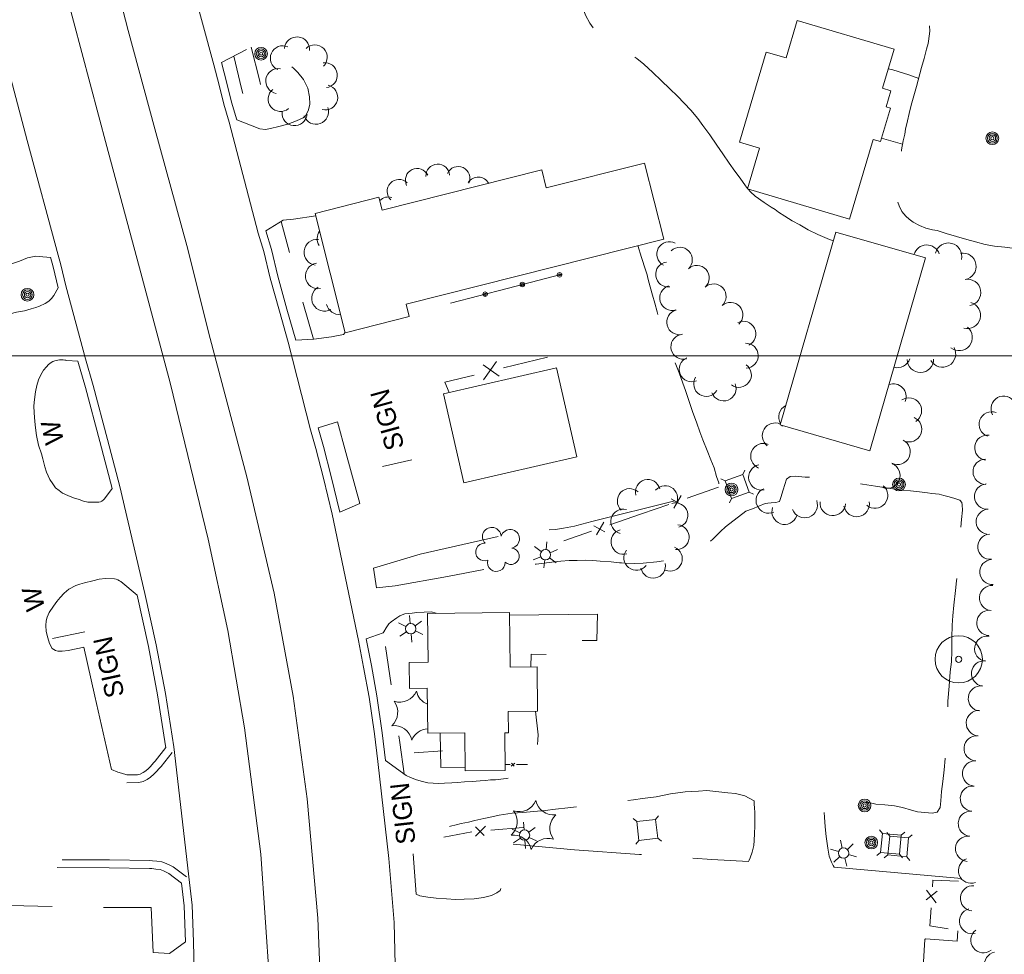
# Model space of a CAD drawing. Header units: feet. Extents: x 188135 to 190500, y 252500 to 254500.
# Tile 8 of 11: x 189527 to 189839, y 253310 to 253607. Entities that reach past the tile are written whole.
import ezdxf
from ezdxf.enums import TextEntityAlignment as Align

# ---------------------------------------------------------------- set-up
doc = ezdxf.new("R2010")
doc.units = ezdxf.units.FT
doc.header["$MEASUREMENT"] = 0
for name, pattern in [('DGN Style 3', [57.1728, 40.837714, -16.335086]), ('DGN Style 4', [65.38118, 32.670171, -16.335086, 0.040838, -16.335086]), ('DGN Style 5', [28.5864, 12.251314, -16.335086])]:
    doc.linetypes.add(name, pattern=pattern)
for name, color, linetype, lineweight in [('E_BMGRD', 73, 'Egr', 0), ('E_DWY', 73, 'DGN Style 3', 0), ('E_LAND_Vegetation', 21, 'Continuous', 0), ('E_MAP_GridLines', 251, 'Continuous', 0), ('E_MAP_PassPoints', 40, 'Continuous', 0), ('E_MISCPROP', 40, 'Continuous', 0), ('E_MISCPROP_HvyDash', 54, 'DGN Style 3', 13), ('E_MISCPROP_HvyLine', 54, 'Continuous', 13), ('E_MISCPROP_Railing', 40, 'Continuous', 0), ('E_PATH_Sidewalk', 73, 'DGN Style 5', 0), ('E_RDWY', 40, 'Continuous', 13), ('E_UTL_AboveGroundPipe', 40, 'DGN Style 4', 0)]:
    doc.layers.add(name, color=color, linetype=linetype, lineweight=lineweight)
doc.styles.add('Style-IGR_FONT_0', font='IGR_FONT_0.shx')
doc.linetypes.add('Egr', pattern='A,0.1,[13,dgnlstyle-ewdotudls.shx,S=0.0004,R=0,X=0,Y=0],0.1', length=0.2)

# ---------------------------------------------------------------- blocks, each defined once
blk = doc.blocks.new('PP')
at = {"layer": 'E_MAP_PassPoints', "color": 40, "linetype": 'Continuous', "lineweight": 0}
for radius in [7.5, 0.96]:
    blk.add_circle((0, 0), radius, dxfattribs=at)
blk = doc.blocks.new('POLE_3')
at = {"layer": 'E_MISCPROP', "color": 20, "linetype": 'Continuous', "lineweight": 0}
for centre, radius in [((-0.01, 0.02), 2.02), ((-0.01, 0.03), 1.52), ((0, -0.01), 1.01), ((0, 0), 0.502)]:
    blk.add_circle(centre, radius, dxfattribs=at)
blk = doc.blocks.new('SIGN_2')
at = {"layer": 'E_MISCPROP', "color": 20, "linetype": 'Continuous', "lineweight": 0, "style": 'Style-IGR_FONT_0'}
blk.add_text('SIGN', height=6, rotation=0, dxfattribs=at).set_placement((-9.61, -0.01), align=Align.MIDDLE_LEFT)
blk = doc.blocks.new('WAL_7')
at = {"layer": 'E_MISCPROP_Railing', "color": 40, "linetype": 'Continuous', "lineweight": 0, "style": 'Style-IGR_FONT_0'}
blk.add_text('W', height=6, rotation=0, dxfattribs=at).set_placement((-2.27, -0.34), align=Align.MIDDLE_LEFT)
blk = doc.blocks.new('POLE_7')
at = {"layer": 'E_MISCPROP', "color": 20, "linetype": 'Continuous', "lineweight": 0}
for centre, radius in [((-0.01, 0.02), 2.02), ((-0.01, 0.03), 1.52), ((0, -0.01), 1.01), ((0, 0), 0.502)]:
    blk.add_circle(centre, radius, dxfattribs=at)
blk = doc.blocks.new('SIGN_5')
at = {"layer": 'E_MISCPROP', "color": 20, "linetype": 'Continuous', "lineweight": 0, "style": 'Style-IGR_FONT_0'}
blk.add_text('SIGN', height=6, rotation=0.0001, dxfattribs=at).set_placement((-9.6, -0.01), align=Align.MIDDLE_LEFT)
blk = doc.blocks.new('LTP_3')
at = {"layer": 'E_MISCPROP', "color": 20, "linetype": 'Continuous', "lineweight": 0}
for p, q in [((-0.8, 1.43), (-2, 3.73)), ((0.9, 1.42), (2.27, 3.65)), ((-1.63, 0.07), (-4.24, 0.14)), ((-0.88, -1.42), (-2.24, -3.61)), ((0.76, -1.47), (2, -3.65)), ((1.64, -0.02), (4.16, -0.09))]:
    blk.add_line(p, q, dxfattribs=at)
blk.add_circle((0, 0), 1.64, dxfattribs=at)
blk = doc.blocks.new('PED')
at = {"layer": 'E_UTL_AboveGroundPipe', "color": 101, "linetype": 'Continuous', "lineweight": 13}
for p, q in [((-3.12, 2.9), (-4.18, 3.96)), ((2.88, 2.9), (3.94, 3.96)), ((-4.18, -4.16), (-3.12, -3.1)), ((3.94, -4.16), (2.89, -3.1))]:
    blk.add_line(p, q, dxfattribs=at)
at = {"layer": 'E_UTL_AboveGroundPipe', "color": 101, "linetype": 'Continuous', "lineweight": 13, "flags": 128}
blk.add_lwpolyline([(-3.12, -3.1), (2.89, -3.1), (2.88, 2.9), (-3.12, 2.9)], close=True, dxfattribs=at)
blk = doc.blocks.new('POLE_8')
at = {"layer": 'E_MISCPROP', "color": 20, "linetype": 'Continuous', "lineweight": 0}
for centre, radius in [((-0.01, 0.02), 2.02), ((-0.01, 0.03), 1.52), ((0, -0.01), 1.01), ((0, 0), 0.502)]:
    blk.add_circle(centre, radius, dxfattribs=at)
blk = doc.blocks.new('LTP_4')
at = {"layer": 'E_MISCPROP', "color": 20, "linetype": 'Continuous', "lineweight": 0}
for p, q in [((-0.8, 1.43), (-2, 3.73)), ((0.9, 1.42), (2.27, 3.65)), ((-1.63, 0.07), (-4.24, 0.14)), ((-0.88, -1.42), (-2.24, -3.61)), ((0.76, -1.47), (2, -3.65)), ((1.64, -0.02), (4.16, -0.09))]:
    blk.add_line(p, q, dxfattribs=at)
blk.add_circle((0, 0), 1.64, dxfattribs=at)
blk = doc.blocks.new('TREE_4')
at = {"layer": 'E_LAND_Vegetation', "color": 93, "linetype": 'Continuous', "lineweight": 0}
for centre, radius, start, end in [((-1.47, 4.28), 2.78, 1.3946, 209.1675), ((3.57, 2.42), 2.97, 278.4237, 139.6575), ((-4.47, 0.2), 2.78, 78.0716, 279.0826), ((-2.01, -4.2), 2.61, 140.7797, 358.7123), ((3.46, -3.43), 2.97, 196.0745, 79.0478)]:
    blk.add_arc(centre, radius, start, end, dxfattribs=at)
blk = doc.blocks.new('POLE_9')
at = {"layer": 'E_MISCPROP', "color": 20, "linetype": 'Continuous', "lineweight": 0}
for centre, radius in [((-0.01, 0.02), 2.02), ((-0.01, 0.03), 1.52), ((0, -0.01), 1.01), ((0, 0), 0.502)]:
    blk.add_circle(centre, radius, dxfattribs=at)
blk = doc.blocks.new('LTP_6')
at = {"layer": 'E_MISCPROP', "color": 20, "linetype": 'Continuous', "lineweight": 0}
for p, q in [((-0.8, 1.43), (-2, 3.73)), ((0.9, 1.42), (2.27, 3.65)), ((-1.63, 0.07), (-4.24, 0.14)), ((-0.88, -1.42), (-2.24, -3.61)), ((0.76, -1.47), (2, -3.65)), ((1.64, -0.02), (4.16, -0.09))]:
    blk.add_line(p, q, dxfattribs=at)
blk.add_circle((0, 0), 1.64, dxfattribs=at)
blk = doc.blocks.new('SIGN_6')
at = {"layer": 'E_MISCPROP', "color": 20, "linetype": 'Continuous', "lineweight": 0, "style": 'Style-IGR_FONT_0'}
blk.add_text('SIGN', height=6, rotation=359.9999, dxfattribs=at).set_placement((-9.6, -0.01), align=Align.MIDDLE_LEFT)
blk = doc.blocks.new('PINEL_3')
at = {"layer": 'E_LAND_Vegetation', "color": 93, "linetype": 'Continuous', "lineweight": 0}
for centre, start, end in [((-8.14, 7.32), 275.2112, 0.9761), ((2.26, 10.71), 215.2112, 300.9761), ((10.41, 3.41), 155.2112, 240.9761), ((-10.4, -3.39), 335.2112, 60.9761), ((8.15, -7.3), 95.2112, 180.9761), ((-2.25, -10.7), 35.2112, 120.9761)]:
    blk.add_arc(centre, 5.72, start, end, dxfattribs=at)

msp = doc.modelspace()

# ---------------------------------------------------------------- linework, layer by layer
at = {"layer": 'E_BMGRD', "color": 51, "linetype": 'Continuous', "lineweight": 0, "flags": 128}
msp.add_lwpolyline([(189698.6, 253525.9), (189681.15, 253521.34), (189663.19, 253516.7)], dxfattribs=at)
at = {"layer": 'E_BMGRD', "color": 51, "linetype": 'Continuous', "lineweight": 13}
for centre, radius in [((189697.73, 253525.68), 0.71), ((189697.73, 253525.68), 0.358), ((189685.94, 253522.59), 0.71), ((189685.94, 253522.59), 0.358), ((189674.13, 253519.53), 0.71), ((189674.13, 253519.52), 0.358)]:
    msp.add_circle(centre, radius, dxfattribs=at)
at = {"layer": 'E_DWY', "color": 51, "linetype": 'DGN Style 3', "lineweight": 0, "flags": 128}
for points in [[(189722.55, 253719.39), (189722.97, 253717.73), (189723.17, 253716.11), (189723.37, 253714.32), (189723.74, 253712.34), (189724.02, 253710.65), (189724.44, 253708.46), (189724.87, 253706.25), (189725.7, 253703.51), (189726.04, 253701.75), (189726.52, 253699.43), (189727.15, 253697.38), (189727.69, 253695.57), (189728.18, 253694.29), (189728.93, 253692.33), (189729.82, 253690.79), (189730.67, 253689.48), (189731.68, 253687.4), (189732.34, 253686), (189733.74, 253683.7), (189735.3, 253681.76), (189736.56, 253680.25), (189738.33, 253678.53), (189740.75, 253676.08), (189743.16, 253674), (189745.78, 253672.15), (189747.94, 253670.81), (189749.73, 253669.78), (189751.6, 253668.86), (189753.44, 253667.98), (189756.79, 253666.23), (189758.38, 253665.44), (189759.87, 253664.89), (189761.45, 253664.29), (189761.64, 253664.19), (189762.56, 253664), (189764.39, 253663.65), (189767.34, 253662.98), (189770, 253662.21), (189772.04, 253661.41), (189773.38, 253660.78), (189774.75, 253659.86), (189776.76, 253658.68), (189778.8, 253657.45), (189781.06, 253656.13), (189782.98, 253655.07), (189784.78, 253654.14), (189786.93, 253652.98), (189790.01, 253651.21), (189795.11, 253648.64), (189797.31, 253647.65), (189799.5, 253646.54), (189801.29, 253645.61), (189802.81, 253644.93), (189803.82, 253644.49), (189806.42, 253643.33), (189808.97, 253642.23), (189810.89, 253641.36), (189813.9, 253640.05), (189816.88, 253638.8), (189819.6, 253637.52), (189821.84, 253636.33), (189823.98, 253635.26), (189825.99, 253634.3), (189827.38, 253633.72), (189828.44, 253633.27), (189830.01, 253632.73), (189831.66, 253632.38), (189833.39, 253632.23), (189834.24, 253632.36), (189836.32, 253632.89), (189838.26, 253633.65), (189843.3, 253638.24), (189844.56, 253639.83), (189845.51, 253641.08), (189846.61, 253642.58), (189847.81, 253644.28), (189848.97, 253645.95), (189850.07, 253647.51), (189851.81, 253650.09), (189853.23, 253652.34), (189854.6, 253654.64), (189855.71, 253656.77), (189856.54, 253658.49), (189857.35, 253660.34), (189858.12, 253662.02), (189859.15, 253664.28), (189860.27, 253666.69), (189861.25, 253668.96), (189862.06, 253670.81), (189862.88, 253672.66), (189863.29, 253673.56), (189863.78, 253674.73), (189864.46, 253676.41), (189865.31, 253678.18), (189866.54, 253680.06), (189868.12, 253680.95), (189870.52, 253681.24), (189872.89, 253681), (189875.79, 253680.45), (189878.84, 253679.35), (189881.09, 253678.4), (189883.74, 253677.08), (189885.88, 253675.93), (189887.76, 253675.01), (189889.81, 253673.86), (189891.13, 253673.02), (189891.77, 253672.54), (189893.15, 253671.39), (189894.48, 253670.2), (189894.72, 253669.01), (189894.05, 253666.25), (189892.7, 253662.59), (189891.68, 253659.99), (189890.46, 253656.46), (189889.68, 253653.87), (189888.84, 253651.14), (189887.85, 253648.36), (189886.5, 253644.6), (189885.39, 253641.76), (189884.5, 253639.45), (189883.84, 253637.38), (189882.86, 253634.52), (189881.81, 253631.64), (189880.79, 253628.62), (189878.74, 253621.33), (189877.8, 253618.25), (189876.89, 253614.91), (189876.21, 253612.21), (189875.64, 253609.89), (189875.1, 253607.38), (189874.56, 253605.05), (189873.91, 253602.09), (189873.01, 253597.78), (189872.25, 253594.28), (189871.58, 253590.8), (189871.02, 253587.9), (189870.49, 253584.66), (189870.06, 253581.9), (189869.53, 253578.98), (189868.91, 253575.86), (189868.35, 253573.41), (189867.91, 253571.06), (189866.96, 253564.48), (189866.56, 253561.74), (189866.16, 253558.72), (189865.34, 253554.08), (189864.42, 253549.83), (189863.81, 253546.61), (189863.36, 253544.04), (189862.88, 253541.84), (189862.14, 253539.63), (189861.1, 253538.11), (189859.6, 253536.65), (189857.54, 253535.23), (189855.29, 253534.19), (189853.28, 253533.74), (189851.54, 253533.63), (189849.47, 253533.57), (189847.52, 253533.72), (189845.46, 253533.77), (189843.43, 253533.95), (189841.75, 253534.09), (189838.92, 253534.48), (189835.63, 253534.79), (189832.66, 253535.29), (189829.66, 253536.11), (189826.91, 253536.92), (189823.55, 253537.83), (189820.27, 253538.79), (189817.42, 253539.74), (189815.95, 253539.96), (189813.84, 253540.48), (189811.86, 253541.3), (189809.81, 253542.39), (189808.53, 253543.36), (189807.52, 253544.33), (189806.29, 253545.81), (189805.39, 253547.52), (189804.84, 253549.26), (189804.65, 253551.62), (189804.75, 253554.21), (189805.03, 253556.66), (189805.3, 253558.71), (189805.5, 253560.25), (189805.88, 253563.03), (189806.17, 253565.34), (189806.67, 253568.14), (189807.15, 253570.31), (189807.46, 253571.85), (189808.02, 253574.47), (189808.53, 253576.8), (189809.25, 253579.51), (189810.03, 253582.41), (189810.92, 253585.37), (189812.53, 253591.39), (189813.28, 253594.25), (189814.11, 253597.22), (189814.63, 253599), (189814.74, 253599.73), (189815.12, 253602.91), (189814.96, 253605.72), (189814.18, 253608.26), (189812.55, 253610.53), (189810.64, 253612.12), (189808.69, 253613.36), (189806.42, 253614.69), (189803.34, 253616.08), (189800.75, 253617.24), (189798.97, 253618.14), (189796.37, 253619.03), (189793.97, 253619.9), (189791.7, 253620.78), (189788.41, 253622.18), (189785.41, 253623.54), (189781.52, 253625.61), (189778.49, 253627.03), (189776.06, 253628.13), (189775.37, 253628.49), (189770.85, 253630.41), (189766.04, 253632.54), (189763.07, 253633.94), (189759.8, 253635.47), (189755.24, 253637.82), (189750.08, 253640.52), (189747.25, 253642.23), (189745.1, 253643.61), (189740.89, 253646.64), (189737.56, 253650.01), (189733.48, 253654.76), (189731.15, 253657.63), (189727.6, 253662.62), (189725.12, 253666.8), (189722.92, 253671.51), (189721.32, 253675.26), (189719.45, 253678.87), (189717.57, 253682.55), (189716.1, 253685.29), (189715.43, 253686.72), (189713.49, 253690.33), (189711.61, 253694.22), (189710.15, 253697.4), (189709.16, 253700.09), (189707.99, 253703.51), (189706.65, 253706.91), (189705.7, 253709.18), (189704.93, 253710.76), (189703.91, 253712.06), (189702.7, 253713.24), (189700.97, 253714.02), (189699.08, 253713.78), (189697.36, 253712.77), (189695.89, 253711.36), (189694.6, 253709.56), (189693.14, 253707.15), (189691.95, 253704.85), (189690.89, 253702.76), (189689.77, 253700.38), (189688.66, 253697.26), (189688.35, 253693.67), (189688.48, 253690.07), (189688.82, 253686.61), (189689.29, 253684.38), (189689.58, 253682.67), (189689.92, 253680.77), (189690.17, 253679.57), (189690.49, 253678.55), (189690.67, 253677.81), (189690.98, 253677.19), (189691.91, 253677), (189693.07, 253676.98), (189694.06, 253676.02), (189694.41, 253674.1), (189694.91, 253670.41), (189695.53, 253666.89), (189696.25, 253663.16), (189697.12, 253657.52), (189697.68, 253652.65), (189698.7, 253647.55), (189699.53, 253642.72), (189700.65, 253637), (189701.24, 253633.08), (189702.14, 253627.75), (189702.82, 253623.52), (189704.03, 253616.25), (189704.53, 253613.82), (189704.75, 253612.35), (189704.96, 253611.08), (189705.25, 253610.05), (189705.93, 253608), (189707.37, 253605.52), (189708.83, 253603.29), (189709.88, 253602.29), (189711.3, 253601.11), (189713.53, 253599.58), (189715.43, 253598.45), (189717.89, 253597.08), (189720.14, 253595.8), (189722.23, 253594.23), (189724.49, 253592.49), (189727.32, 253589.84), (189729.92, 253587.29), (189732.66, 253584.64), (189735.08, 253582.33)], [(189595.42, 253574.85), (189602.75, 253571.96), (189604.47, 253571.8), (189606.08, 253572.1), (189608.76, 253572.75), (189611.53, 253573.45), (189614.35, 253574.5), (189616.45, 253575.48), (189617.34, 253576.2), (189618.16, 253578), (189618.51, 253579.77), (189618.47, 253582.07), (189617.88, 253584.82), (189616.56, 253587.64), (189614.73, 253589.82), (189613.36, 253591.23), (189611.84, 253592.41), (189610.29, 253593.42), (189608.61, 253594.41), (189607.14, 253595.26), (189606.03, 253595.81), (189604.97, 253596.39), (189603.81, 253596.91), (189602.42, 253597.55), (189601.32, 253598.01), (189600.46, 253598.17), (189590.5, 253592.96)], [(189735.08, 253582.33), (189737.24, 253580.15), (189739.37, 253577.89), (189741.6, 253575.21), (189743.13, 253572.98), (189745.37, 253570.04), (189747.58, 253566.83), (189749.49, 253564.08), (189751.53, 253561.11), (189753.27, 253558.57), (189754.98, 253556.3), (189756.7, 253553.86), (189757.37, 253553.06)], [(189757.51, 253552.89), (189758.25, 253552.01), (189759.77, 253550.64), (189762.58, 253548.65), (189764.79, 253547.17), (189766.07, 253546.35), (189767.18, 253545.52), (189769.18, 253544.23), (189771.49, 253542.81), (189773.86, 253541.5), (189776.58, 253539.95), (189779.63, 253538.46), (189783.37, 253536.89), (189784.55, 253536.49)], [(189604.62, 253539.6), (189610.08, 253543.02), (189610.1, 253543.01), (189613.43, 253543.35), (189620.43, 253544.39)], [(189536.34, 253531.21), (189532.79, 253531.46), (189531.66, 253531.56), (189530.62, 253531.43), (189529.08, 253531.02), (189526.46, 253530), (189524.02, 253529.17), (189520.98, 253528.03), (189518, 253527.1), (189514.7, 253526.1), (189510.81, 253524.97), (189507.91, 253524.29), (189504.77, 253523.27), (189502.04, 253522.45), (189499.12, 253521.74), (189495.61, 253520.58), (189491.64, 253519.29), (189488.52, 253518.25), (189485.75, 253517.37), (189482.61, 253516.54), (189479.4, 253515.65), (189475.87, 253514.66), (189472.99, 253513.6), (189471.29, 253513.02), (189467.92, 253512.1), (189464.28, 253510.91), (189460.87, 253509.78), (189457.19, 253508.95), (189453.43, 253507.9), (189449.49, 253506.43), (189446.24, 253505.5), (189443.25, 253504.44), (189439.73, 253503.46), (189437.09, 253502.47), (189434.89, 253501.47), (189434.35, 253501.27), (189433.64, 253501.1), (189432.62, 253501.23), (189432.42, 253501.68), (189431.96, 253503.23), (189431.18, 253506.34), (189430.52, 253508.61), (189426.61, 253523.21), (189422.32, 253540.25)], [(189723.76, 253531.16), (189722.57, 253534.96)], [(189638.75, 253432.62), (189653.54, 253437.06), (189679.2, 253442.92), (189691.6, 253444.67), (189694.29, 253444.84), (189696.45, 253444.95), (189699, 253445.3), (189702.43, 253445.99), (189703.17, 253446.18), (189708, 253447.48), (189748.07, 253457.4), (189748.38, 253457.9), (189748.25, 253459.7), (189747.51, 253461.72), (189746.72, 253464.53), (189745.65, 253467), (189744.51, 253469.95), (189743.17, 253473.35), (189742.25, 253475.92), (189741.24, 253478.63), (189739.83, 253482.38), (189738.8, 253485.55), (189737.65, 253489.03), (189736.79, 253491.36), (189735.66, 253494.6), (189733.35, 253500.6), (189731.59, 253505.08), (189730.22, 253508.71), (189729.37, 253511.45), (189728.64, 253513.95), (189727.95, 253516.66), (189727.23, 253519.24), (189726.46, 253521.85), (189725.81, 253524.23), (189725.59, 253525.16), (189725.48, 253525.69), (189725.02, 253527.25), (189723.76, 253531.16)], [(189538.79, 253521.54), (189537.36, 253519.13), (189536.6, 253518.18), (189535.8, 253517.38), (189534.67, 253516.63), (189532.89, 253515.74), (189531.64, 253515.29), (189530.18, 253514.85), (189528.05, 253514.29), (189525.54, 253513.8), (189523.55, 253513.31), (189522.32, 253512.92), (189521.64, 253512.75), (189520.75, 253512.58), (189519.62, 253512.29), (189518.34, 253512.04), (189517.08, 253511.74), (189515.84, 253511.3), (189514.5, 253510.86), (189512.69, 253510.39), (189510.88, 253509.86), (189508.75, 253509.15), (189506.67, 253508.51), (189505.01, 253508), (189503.09, 253507.43), (189501.56, 253506.86), (189499.89, 253506.36), (189498.77, 253506.09), (189497.97, 253505.84), (189496.51, 253505.43), (189495.24, 253505.09), (189493.23, 253504.53), (189492.66, 253503.43)], [(189614.07, 253504.99), (189619.84, 253505.26), (189625.44, 253506), (189629.19, 253506.74), (189629.8, 253507.36)], [(189537.71, 253498.46), (189539.16, 253498.76), (189539.64, 253498.76), (189540.32, 253498.73), (189540.87, 253498.67), (189541.17, 253498.6), (189541.51, 253498.53), (189545, 253498.3)], [(189621.17, 253477.19), (189627.35, 253479.09), (189627.35, 253479.09), (189629.99, 253469.34), (189634.41, 253453.15), (189628.07, 253450.39)], [(189638.75, 253432.62), (189639.68, 253426.45), (189645.6, 253427.09), (189662.25, 253429.99), (189677.97, 253433.09), (189690.28, 253433.98), (189695.33, 253434.53), (189698.18, 253434.84), (189700.74, 253435.07), (189703.31, 253435.15), (189705.88, 253435.22), (189708.26, 253435.1), (189710.6, 253434.88), (189714.07, 253434.63), (189716.78, 253434.4), (189717.38, 253434.36), (189718.41, 253434.25), (189721.49, 253434.19), (189724.28, 253434.3), (189728.62, 253434.65), (189732.87, 253435.43), (189736.44, 253436.47), (189739.41, 253437.53), (189742.04, 253438.92), (189744.66, 253440.49), (189746.32, 253441.87), (189748.77, 253444.28), (189750.31, 253445.75), (189756.75, 253450.73), (189758.88, 253451.51), (189762.94, 253453.13), (189763.74, 253453.27), (189764.82, 253453.37), (189766.3, 253453.54), (189767.05, 253453.72), (189767.49, 253453.84), (189767.89, 253455.04), (189768.58, 253457.5), (189769.71, 253460.92), (189770.81, 253461.72), (189772.5, 253461.79), (189775.57, 253461.56), (189780.4, 253461.28), (189788.47, 253460.32), (189793.78, 253459.31), (189797.85, 253458.65), (189802.62, 253457.89), (189806.12, 253457.44), (189808.96, 253457.16), (189811.81, 253456.85), (189814.43, 253456.53), (189815.72, 253456.34), (189818.12, 253456.08), (189819.52, 253455.7), (189821.26, 253455.27), (189823.03, 253454.78), (189824.6, 253454.21), (189825.32, 253453.48), (189825.42, 253452.75), (189825.53, 253451.02), (189825.22, 253448.11), (189824.96, 253445.57), (189824.77, 253442.36), (189824.64, 253439.28), (189824.31, 253435.85), (189823.99, 253432.63), (189823.62, 253428.62), (189823.31, 253425.61), (189822.75, 253420.91), (189822.4, 253417.58), (189822.19, 253414.58), (189822.09, 253410.58), (189822.06, 253406.32), (189821.95, 253403.01), (189821.58, 253399.78), (189821.22, 253395.3), (189820.83, 253390.52), (189820.8, 253390.26), (189820.79, 253388.79), (189820.54, 253385.18), (189820.41, 253381.02), (189820.25, 253377.1), (189820.01, 253372.36), (189819.66, 253368.68), (189819.23, 253365.07), (189818.86, 253361.85), (189818.61, 253358.92), (189818.36, 253356.77), (189817.42, 253355.28), (189815.84, 253355.02), (189813.59, 253355.18), (189811.18, 253355.44), (189809.27, 253355.95), (189806.48, 253356.77), (189803.94, 253357.32), (189800.85, 253357.63), (189798.04, 253357.88), (189795.75, 253358.32), (189792.96, 253358.66), (189791.11, 253358.83), (189788.99, 253359.04), (189786.92, 253359.29), (189785.22, 253359.47), (189784.08, 253359.56), (189782.59, 253359.34), (189781.69, 253358.18), (189781.59, 253356.75), (189781.7, 253353.7), (189781.99, 253350.66), (189782.28, 253347.58), (189782.77, 253343.88), (189783.26, 253341.31), (189783.93, 253339.49), (189784.48, 253338.41), (189784.82, 253337.82)], [(189548.15, 253453.62), (189550.24, 253453.56), (189550.84, 253453.55), (189551.63, 253453.56), (189552.14, 253453.65), (189552.63, 253453.93), (189553.14, 253454.37), (189553.42, 253454.68), (189555.88, 253457.94)], [(189553.73, 253429.43), (189556.61, 253429.33), (189557.19, 253429.14), (189557.66, 253428.93), (189558.16, 253428.67), (189558.61, 253428.39), (189563.84, 253424.13)], [(189579.42, 253334.75), (189575.24, 253337.93), (189574.2, 253338.51), (189573.06, 253339.05), (189571.62, 253339.51), (189570.07, 253339.73), (189568.69, 253339.88), (189567.87, 253339.93), (189555, 253340.14), (189531.01, 253340.24), (189508.64, 253340.54), (189492.77, 253340.43), (189489.06, 253355.46), (189484.51, 253376.18), (189482.89, 253382.71), (189475.3, 253414.61), (189482.83, 253417.07), (189480.24, 253425.5)], [(189577.91, 253332.76), (189573.86, 253335.83), (189573.05, 253336.29), (189572.14, 253336.72), (189571.07, 253337.07), (189569.77, 253337.24), (189568.48, 253337.39), (189567.77, 253337.43), (189554.97, 253337.64), (189530.99, 253337.74), (189508.63, 253338.04), (189490.81, 253337.91), (189486.63, 253354.89), (189482.08, 253375.61), (189480.46, 253382.11), (189472.33, 253416.27), (189479.72, 253418.69), (189477.85, 253424.76)], [(189636.43, 253410.24), (189641.81, 253412.21), (189641.99, 253412.52), (189642.73, 253413.73), (189643.62, 253414.99), (189644.39, 253415.65), (189646.14, 253416.95), (189647.04, 253417.52), (189647.85, 253417.88), (189648.73, 253418.17), (189649.86, 253418.33), (189651.03, 253418.42), (189652.51, 253418.56), (189657.12, 253418.81), (189658.5, 253418.4), (189658.66, 253418.33)], [(189642.59, 253371.64), (189649.12, 253366.92), (189650.51, 253366.33), (189652.42, 253365.58), (189654.27, 253365.02), (189655.93, 253364.59), (189657.61, 253364.45), (189659.28, 253364.37), (189661.24, 253364.49), (189663.58, 253364.63), (189665.34, 253364.74), (189667.56, 253364.87), (189670.03, 253365.03), (189672.61, 253365.27), (189674.26, 253365.38), (189675.87, 253365.51), (189677.4, 253365.57), (189680.84, 253365.96), (189681.72, 253366.1), (189682.34, 253366.18), (189684.65, 253366.58), (189686.03, 253367.02), (189686.99, 253367.51), (189687.97, 253368.14), (189688.7, 253368.74), (189689.41, 253369.47), (189689.95, 253370.91), (189690.35, 253372.95), (189690.58, 253374.68), (189690.77, 253376.42), (189690.88, 253378.22), (189690.99, 253379.85), (189690.12, 253387.28)], [(189560.51, 253367.12), (189563.96, 253367.16), (189564.79, 253367.4), (189565.69, 253367.84), (189566.55, 253368.42), (189567.39, 253369.12), (189568.01, 253369.78), (189569.04, 253370.96), (189569.49, 253371.44), (189572.92, 253375.78)], [(189560.54, 253364.62), (189564.33, 253364.67), (189565.7, 253365.06), (189566.94, 253365.67), (189568.04, 253366.41), (189569.11, 253367.3), (189569.87, 253368.11), (189570.89, 253369.29), (189571.38, 253369.81), (189574.88, 253374.23)], [(189759.46, 253358.91), (189756.43, 253360.45), (189753.48, 253361.21), (189751.05, 253361.44), (189748.24, 253361.79), (189744.47, 253362.13), (189741.77, 253361.97), (189737.6, 253361.7), (189732.9, 253361.12), (189728.34, 253360.14), (189724.05, 253359.65), (189721.14, 253359.25), (189716.57, 253358.63), (189711.86, 253357.85), (189708.45, 253357.49), (189705.19, 253357.22), (189700.36, 253356.7), (189696.47, 253356.28), (189693.15, 253355.84), (189689.55, 253355.54), (189686.1, 253355.24), (189682.73, 253354.97), (189678.61, 253354.34), (189676.31, 253353.8), (189673.75, 253353.27), (189670.85, 253352.69), (189668.9, 253352.16), (189666.55, 253351.69), (189665, 253351.28), (189663.17, 253350.86), (189661.52, 253350.42), (189660.24, 253350.09), (189658.6, 253349.39), (189656.17, 253348.14), (189655.06, 253347.36), (189651.27, 253342.05)], [(189651.27, 253342.05), (189652.26, 253329.26), (189653.42, 253328.8), (189655.94, 253328.3), (189658.64, 253328.05), (189661.85, 253327.85), (189664.73, 253327.64), (189667.5, 253327.74), (189670.61, 253327.84), (189673.59, 253328.19), (189676.11, 253328.91), (189677.85, 253329.67), (189678.86, 253330.5), (189679.79, 253332.41), (189680.36, 253334.6), (189680.61, 253337.56), (189680.75, 253340.07), (189680.76, 253342.42), (189680.85, 253344.72), (189680.87, 253344.94), (189681.31, 253345.28), (189702.5, 253343.38), (189723.1, 253341.88), (189745.96, 253340.34), (189757.61, 253339.64), (189757.85, 253340.1), (189758.2, 253340.87), (189758.82, 253342.63), (189759.28, 253344.72), (189759.48, 253346.31), (189759.57, 253348.49), (189759.61, 253350.83), (189759.64, 253353.11), (189759.62, 253355.31), (189759.55, 253356.59), (189759.46, 253357.97), (189759.46, 253358.91)], [(189784.82, 253337.82), (189825.13, 253334.3), (189824.21, 253321.8), (189823.76, 253314.37), (189813.73, 253315.1), (189813.54, 253314.89), (189812.99, 253306.12), (189812.42, 253298.06), (189812.08, 253294.21), (189810.14, 253294.14), (189808.07, 253294.1), (189806.18, 253294.14), (189804.21, 253294.28), (189802.12, 253294.33), (189800.69, 253294.24), (189799.37, 253293.83), (189798.23, 253293.02), (189797.6, 253291.31), (189797.36, 253290.09), (189797.28, 253288.82), (189797.2, 253279.94), (189796.49, 253267.76), (189796.84, 253255.12), (189796.91, 253254.39), (189798.18, 253251.67), (189799.53, 253249.39), (189800.72, 253247.27), (189802.24, 253245.4), (189803.9, 253244.17), (189805.72, 253242.94), (189807.52, 253241.92), (189809.03, 253241.04), (189809.87, 253240.6), (189810.74, 253240.08), (189812.18, 253239.05), (189813.5, 253237.92), (189814.79, 253236.5), (189815.9, 253234.4), (189816.63, 253232.34), (189816.78, 253230.27), (189816.83, 253228.12), (189816.83, 253225.52), (189816.73, 253222.85), (189816.54, 253220.51), (189816.35, 253217.84), (189816.14, 253215.07), (189815.83, 253212.13), (189815.6, 253209.41), (189815.36, 253205.38), (189815.1, 253201.97), (189814.76, 253198.08), (189814.49, 253194.99), (189813.95, 253184.46), (189813.64, 253172.6), (189813.21, 253166.02), (189812.83, 253158.49), (189811.99, 253146.91), (189811.9, 253144.77), (189812.03, 253143.42), (189812.38, 253142.47), (189813.27, 253141.78), (189813.91, 253141.6), (189815.03, 253141.4), (189815.85, 253141.19), (189816.34, 253141.07), (189815.94, 253137.47), (189815.46, 253130.13), (189815.18, 253122.97), (189814.77, 253115.16), (189814.64, 253112.24), (189814.43, 253109.2), (189814.12, 253105.93), (189813.85, 253103.3), (189813.63, 253100.97), (189813.42, 253098.69), (189813.27, 253096.95), (189813.18, 253095.93), (189812.98, 253094.16), (189812.84, 253093.73), (189812.06, 253093.28), (189810.91, 253093.24), (189808.86, 253093.36), (189807.18, 253093.43), (189804.69, 253093.57), (189801.7, 253093.74), (189799.75, 253093.98), (189797.35, 253094.19), (189794.73, 253094.29), (189790.87, 253094.78), (189787.29, 253095.08), (189785.35, 253095.39), (189783.76, 253095.56), (189782.64, 253095.84), (189781.97, 253095.91)], [(189579.17, 253314.14), (189574.04, 253310.45), (189568.89, 253310.77), (189568.27, 253325.02), (189555.57, 253325.11), (189545.71, 253325.11), (189523.37, 253325.69), (189508.91, 253325.92), (189499.31, 253325.5), (189485.36, 253325.84), (189480.54, 253325.47)]]:
    msp.add_lwpolyline(points, dxfattribs=at)
at = {"layer": 'E_LAND_Vegetation', "color": 93, "linetype": 'Continuous', "lineweight": 0}
for centre, radius, start, end in [((189614.49, 253597.16), 3.96, 355.5956, 175.5802), ((189610, 253594.36), 3.96, 66.3216, 246.3063), ((189620.11, 253594.63), 3.96, 314.3096, 134.2942), ((189608.54, 253587.12), 3.96, 80.1924, 260.1771), ((189623.32, 253588.97), 3.96, 277.5842, 97.5689), ((189623.45, 253581.94), 3.96, 256.4198, 76.4045), ((189609.3, 253581.43), 3.96, 129.3632, 309.3479), ((189620.53, 253577.39), 3.96, 199.3397, 19.3244), ((189613.73, 253576.92), 3.96, 173.8605, 353.8452), ((189659.13, 253557.03), 3.75, 3.2392, 183.2239), ((189665.58, 253556.26), 3.75, 335.4906, 155.4753), ((189652.59, 253555.66), 3.75, 25.7176, 205.7023), ((189671.97, 253552.92), 3.75, 27.9151, 147.6357), ((189646.82, 253552.17), 3.75, 46.5814, 226.5661), ((189643.45, 253546.62), 3.75, 72.4513, 136.2226), ((189624.97, 253537.14), 4.08, 144.0832, 211.9719), ((189620.79, 253532.82), 4.08, 83.1311, 263.1157), ((189732.53, 253532.23), 3.96, 61.7104, 241.695), ((189814.15, 253530.94), 4.2, 19.0774, 164.2529), ((189821.05, 253531.58), 4.2, 346.3017, 166.2864), ((189735.87, 253530.46), 3.96, 313.7576, 133.7423), ((189825.63, 253528.36), 4.2, 280.0273, 100.012), ((189621.26, 253525.33), 4.08, 99.0177, 279.0024), ((189732.16, 253525.8), 3.96, 97.4475, 277.4322), ((189741.24, 253524.7), 3.96, 312.3365, 132.3211), ((189746.58, 253518.84), 3.96, 312.3365, 132.3211), ((189827.09, 253520.08), 4.2, 280.0273, 100.012), ((189623.21, 253518.25), 4.08, 119.0861, 299.0708), ((189733.45, 253518.35), 3.96, 106.9087, 286.8934), ((189627.85, 253517.21), 4.08, 193.8014, 276.8105), ((189751.91, 253512.98), 3.96, 312.3365, 132.3211), ((189826.99, 253512.84), 4.2, 254.8736, 74.8583), ((189735.69, 253510.65), 3.96, 104.3229, 284.3075), ((189755.99, 253506.98), 3.96, 296.0537, 116.0383), ((189737, 253502.85), 3.96, 104.4091, 284.3938), ((189824.41, 253505.83), 4.2, 230.9519, 50.9365), ((189756.76, 253500.06), 3.96, 271.2881, 91.2728), ((189819.14, 253500.57), 4.2, 209.1996, 29.1843), ((189739.63, 253495.72), 3.96, 112.8151, 292.7998), ((189804.8, 253500.43), 4.2, 255.566, 340.505), ((189812.14, 253498.91), 4.2, 180.7275, 0.7122), ((189754.58, 253493.96), 3.96, 233.5754, 53.5601), ((189744.23, 253491.09), 3.96, 147.767, 327.7517), ((189749.76, 253489.66), 3.96, 201.0625, 21.0472), ((189803.55, 253487.08), 4.06, 337.6985, 109.8782), ((189808.47, 253482.61), 4.06, 303.5099, 123.4946), ((189838.54, 253483.26), 4, 28.8811, 208.8658), ((189771.28, 253480.59), 4.06, 117.0855, 210.6738), ((189834.75, 253478.28), 4, 69.8714, 249.856), ((189766.07, 253474.66), 4.06, 65.6195, 231.6108), ((189808.51, 253476.74), 4.06, 246.7287, 66.7134), ((189771.28, 253480.59), 4.06, 221.0332, 226.0366), ((189804.89, 253469.6), 4.06, 244.2554, 64.2401), ((189833.34, 253470.85), 4, 81.3694, 261.3541), ((189762.39, 253468.17), 4.06, 67.8029, 247.7876), ((189832.82, 253463.23), 4, 90.5233, 270.508), ((189761.75, 253461.46), 4.06, 102.3614, 282.3461), ((189801.62, 253462.06), 4.06, 247.0348, 67.0195), ((189725.72, 253456.84), 3.93, 14.8475, 194.8322), ((189719.98, 253453.96), 3.93, 47.2337, 227.2183), ((189731.24, 253454.86), 3.93, 320.7134, 140.698), ((189764.09, 253454.14), 4.06, 113.4147, 293.3993), ((189797.75, 253455.71), 4.06, 230.086, 50.0707), ((189833.27, 253455.37), 4, 93.7025, 273.6872), ((189775.44, 253452.7), 4.06, 199.996, 19.9807), ((189784.37, 253453.39), 4.06, 175.1644, 355.149), ((189791.91, 253453.05), 4.06, 189.7294, 9.7141), ((189717.92, 253447.48), 3.93, 75.0846, 255.0692), ((189734.48, 253449.44), 3.93, 286.5065, 106.4911), ((189769.11, 253450.58), 4.06, 160.4544, 340.4391), ((189833.82, 253447.38), 4, 93.3615, 273.3461), ((189717.98, 253441), 3.93, 105.9568, 285.9415), ((189734.9, 253442.51), 3.93, 264.7021, 84.6868), ((189834.34, 253439.47), 4, 94.9026, 274.8873), ((189722.06, 253435.92), 3.93, 141.8611, 321.8458), ((189732.71, 253435.65), 3.93, 248.108, 68.0927), ((189834.97, 253431.46), 4, 93.7908, 273.7755), ((189727.39, 253433.42), 3.93, 191.249, 11.2336), ((189834.83, 253423.2), 4, 85.8378, 265.8225), ((189833.98, 253415.33), 4, 87.7894, 267.7741), ((189833.31, 253407.13), 4, 80.9561, 260.9408), ((189832.3, 253399.27), 4, 82.7713, 262.756), ((189831.31, 253391.35), 4, 82.9929, 262.9776), ((189647.06, 253395.89), 5.72, 251.6296, 337.3945), ((189657.95, 253394.84), 5.72, 191.6296, 248.3321), ((189640.71, 253386.98), 5.72, 311.6296, 37.3945), ((189830.67, 253383.53), 4, 86.9226, 266.9073), ((189645.25, 253377.02), 5.72, 11.6296, 97.3945), ((189656.14, 253375.97), 5.72, 92.1395, 157.3945), ((189829.95, 253375.53), 4, 85.5002, 265.4849), ((189829.47, 253367.56), 4, 85.8666, 265.8513), ((189828.77, 253359.6), 4, 85.7418, 265.7265), ((189828.13, 253351.65), 4, 86.0704, 266.055), ((189827.24, 253343.69), 4, 85.5305, 265.5151), ((189828.2, 253336.77), 4, 110.9238, 290.9084), ((189828.81, 253327.99), 4, 85.4878, 265.4725), ((189828.5, 253320.74), 4, 104.8624, 284.847), ((189832.13, 253314.69), 4, 127.2361, 307.2208), ((189836.43, 253306.96), 4, 101.107, 281.0917)]:
    msp.add_arc(centre, radius, start, end, dxfattribs=at)
at = {"layer": 'E_MAP_GridLines', "color": 161, "linetype": 'Continuous', "lineweight": 0}
msp.add_line((188500, 253500), (190500, 253500), dxfattribs=at)
at = {"layer": 'E_MISCPROP', "color": 20, "linetype": 'Continuous', "lineweight": 0}
for p, q in [((189650.89, 253466.98), (189641.64, 253464.93)), ((189547.26, 253412.49), (189537.02, 253410.36)), ((189660.64, 253374.75), (189651.64, 253374.14))]:
    msp.add_line(p, q, dxfattribs=at)
at = {"layer": 'E_MISCPROP_HvyDash', "color": 241, "linetype": 'DGN Style 3', "lineweight": 13, "flags": 128}
for points in [[(189681.9, 253417.78), (189709.72, 253418.11), (189709.5, 253409.68), (189704.6, 253409.7), (189704.92, 253405.08), (189688.68, 253405.4), (189688.64, 253401.3)], [(189659.89, 253380.4), (189660.09, 253369.45), (189667.81, 253369.52)]]:
    msp.add_lwpolyline(points, dxfattribs=at)
at = {"layer": 'E_MISCPROP_HvyLine', "color": 241, "linetype": 'Continuous', "lineweight": 13, "flags": 128}
for points in [[(189754.76, 253567.72), (189763.26, 253596.33), (189769.54, 253594.47), (189773.07, 253606.37), (189803.84, 253597.23), (189800.16, 253584.84), (189802.77, 253584.07), (189801.26, 253578.96), (189802.62, 253578.56), (189799.47, 253567.95), (189797.2, 253568.63), (189789.69, 253543.33), (189757.33, 253552.95), (189761.16, 253565.82)], [(189641.52, 253546.13), (189692.07, 253558.92), (189693.52, 253553.22), (189724.67, 253561.1), (189730.76, 253537.03), (189649.09, 253516.36), (189650.08, 253512.45), (189629.81, 253507.32), (189620.24, 253545.14), (189640.48, 253550.26)], [(189785.34, 253539.23), (189767.67, 253478.09), (189796.09, 253469.87), (189813.77, 253531.02)], [(189667.43, 253459.72), (189660.94, 253487.92), (189696.75, 253496.17), (189703.24, 253467.97)], [(189682.09, 253401.23), (189681.89, 253418.59), (189655.89, 253418.3), (189656.06, 253402.83), (189650.04, 253402.76), (189650.13, 253394.54), (189655.78, 253394.6), (189655.94, 253380.36), (189667.69, 253380.49), (189667.82, 253368.37), (189680.48, 253368.51), (189680.35, 253380.41), (189681.56, 253380.42), (189681.48, 253387.18), (189690.78, 253387.29), (189690.62, 253401.33)]]:
    msp.add_lwpolyline(points, close=True, dxfattribs=at)
at = {"layer": 'E_MISCPROP_Railing', "color": 40, "linetype": 'Continuous', "lineweight": 0}
for p, q in [((189677.7, 253498.19), (189673.59, 253492.39)), ((189678.56, 253493.59), (189673.56, 253497.09)), ((189733.13, 253454.6), (189736.56, 253452.66)), ((189733.97, 253451.7), (189736.25, 253455.68)), ((189708.61, 253446.12), (189712.04, 253444.19)), ((189709.45, 253443.22), (189711.74, 253447.2)), ((189682.44, 253369.88), (189683.56, 253370.88)), ((189682.49, 253370.87), (189683.34, 253369.91)), ((189671.05, 253350.6), (189673.81, 253347.92)), ((189671.12, 253347.65), (189674.27, 253350.85)), ((189817.42, 253330.2), (189813.98, 253327.55)), ((189814.11, 253330.59), (189817.18, 253326.56))]:
    msp.add_line(p, q, dxfattribs=at)
at = {"layer": 'E_MISCPROP_Railing', "color": 40, "linetype": 'Continuous', "lineweight": 13, "flags": 128}
for points in [[(189537.71, 253498.46), (189537.12, 253498.18), (189536.51, 253497.89), (189535.69, 253497.23), (189535.02, 253496.52), (189534.11, 253495.46), (189533.26, 253493.96), (189532.54, 253492.37), (189531.99, 253490.58), (189531.58, 253488.55), (189531.24, 253486.18), (189531.1, 253484.17), (189531.15, 253481.97), (189531.41, 253479.18), (189531.56, 253477.21), (189531.89, 253474.77), (189532.56, 253471.72), (189533.49, 253468.89), (189533.95, 253467.36), (189534.51, 253464.78), (189535.07, 253463.12), (189536.16, 253460.8), (189537.04, 253459.43), (189537.93, 253458.14), (189539.05, 253457.31), (189540.16, 253456.4), (189541.85, 253455.67), (189543.63, 253454.94), (189545.38, 253454.39), (189546.84, 253453.95), (189548.15, 253453.62)], [(189553.73, 253429.43), (189551.8, 253429.17), (189549.76, 253428.68), (189547.14, 253427.97), (189545.59, 253427.57), (189544.42, 253427.18), (189542.13, 253425.96), (189540.69, 253424.76), (189539.36, 253423.36), (189538.35, 253422.06), (189537.31, 253420.58), (189535.96, 253418.57), (189535.29, 253417.08), (189534.93, 253415.93), (189534.83, 253414.51), (189534.97, 253412.62), (189535.45, 253410.6), (189536.03, 253408.73), (189536.91, 253407.24), (189537.87, 253406.6), (189538.68, 253406.32), (189540.04, 253406.31), (189542.03, 253406.58), (189543.4, 253406.84), (189544.45, 253407.11), (189545.48, 253407.28), (189546.36, 253407.46), (189546.9, 253407.61), (189550.42, 253392.09), (189555.63, 253368.87), (189557.64, 253367.99), (189558.88, 253367.68), (189560.51, 253367.12)]]:
    msp.add_lwpolyline(points, dxfattribs=at)
at = {"layer": 'E_MISCPROP_Railing', "color": 40, "linetype": 'Continuous', "lineweight": 0, "flags": 128}
for points in [[(189693.87, 253499.54), (189679.92, 253496.15)], [(189670.69, 253493.91), (189661.34, 253491.64), (189662.75, 253488.34)], [(189738.21, 253454.88), (189748.17, 253458.33)], [(189723.66, 253449.85), (189732.42, 253452.88)], [(189713.69, 253446.4), (189723.66, 253449.85)], [(189699.14, 253441.37), (189707.9, 253444.4)], [(189680.46, 253370.39), (189682.09, 253370.41)], [(189684.09, 253370.43), (189687.52, 253370.46)], [(189661.05, 253347.38), (189669.96, 253349.05)], [(189675.92, 253349.61), (189686.19, 253350.4)], [(189824.19, 253333.47), (189816.11, 253333.78), (189815.97, 253331.66)], [(189815.52, 253324.92), (189815.15, 253319.22), (189820.98, 253318.3)]]:
    msp.add_lwpolyline(points, dxfattribs=at)
at = {"layer": 'E_PATH_Sidewalk', "color": 51, "linetype": 'DGN Style 5', "lineweight": 0, "flags": 128}
for points in [[(189599.97, 253597.92), (189602.62, 253587.47), (189605.88, 253572.06)], [(189594.51, 253595.06), (189596.91, 253584.77), (189599.76, 253573.14)], [(189803.45, 253590.67), (189801.99, 253591)], [(189811.61, 253587.98), (189808.43, 253589.08), (189803.43, 253590.67)], [(189806.5, 253567.15), (189799.78, 253568.99)], [(189619.77, 253505.26), (189615.28, 253520.52), (189612.22, 253532.22), (189609.46, 253542.63)], [(189648.45, 253367.41), (189647.1, 253377.44), (189645.72, 253386.91), (189641.82, 253412.24)]]:
    msp.add_lwpolyline(points, dxfattribs=at)
at = {"layer": 'E_RDWY', "color": 21, "linetype": 'Continuous', "lineweight": 13, "flags": 128}
for points in [[(189605.72, 253301.83), (189603.03, 253341.93), (189597.87, 253382.03), (189592.6, 253412.9), (189586.28, 253441.88), (189574.25, 253491.4), (189564.99, 253526.36), (189554.16, 253566.34), (189543.59, 253606.12), (189534.94, 253638.84), (189528.34, 253663.29), (189519.27, 253697.23), (189510.31, 253730.47), (189502.69, 253759.14), (189494.71, 253788.45), (189490.15, 253805.63)], [(189509.36, 253794.82), (189522.27, 253747.85), (189533.06, 253707.83), (189543.93, 253666.54), (189554.39, 253628.63), (189560.96, 253603.12), (189569.39, 253571.99), (189579.53, 253534.98), (189586.98, 253505.52), (189598.61, 253461.68), (189607.24, 253424.74), (189613.3, 253392.04), (189617.74, 253359.5), (189621.11, 253321.74), (189622.45, 253286.91)], [(189588.09, 253592.31), (189577.31, 253632.05), (189573.64, 253645.99), (189570.04, 253659.27), (189566.48, 253673.2), (189562.49, 253687.61), (189559.8, 253697.74), (189557.92, 253704.61)], [(189538.74, 253531.89), (189528.98, 253568.26), (189524.33, 253585.91), (189518.83, 253606.16), (189513.61, 253626.27), (189507.85, 253647.95), (189506.55, 253652.77)], [(189602.22, 253538.89), (189593.02, 253574.12), (189591.32, 253579.77), (189589.86, 253585.8), (189588.09, 253592.31)], [(189595.42, 253574.85), (189593.73, 253580.43), (189592.28, 253586.42), (189590.5, 253592.96)], [(189618.77, 253476.48), (189611.66, 253504.32), (189608.9, 253514.16), (189605.97, 253524.59), (189603.96, 253533.09), (189602.22, 253538.89)], [(189614.07, 253504.99), (189611.31, 253514.83), (189608.39, 253525.22), (189606.37, 253533.73), (189604.62, 253539.6)], [(189547.4, 253499.01), (189541.22, 253522.14), (189539.57, 253528.82), (189538.74, 253531.89)], [(189538.79, 253521.54), (189537.15, 253528.19), (189536.33, 253531.24)], [(189555.88, 253457.94), (189552.02, 253472.88), (189547.48, 253489.94), (189545, 253498.3)], [(189566.29, 253424.66), (189558.3, 253458.56), (189554.44, 253473.51), (189549.88, 253490.61), (189547.4, 253499.01)], [(189633.98, 253409.76), (189625.64, 253449.8), (189622.88, 253461.17), (189620.49, 253470.61), (189618.77, 253476.48)], [(189628.07, 253450.39), (189625.31, 253461.78), (189622.9, 253471.27), (189621.17, 253477.19)], [(189572.94, 253375.66), (189570.31, 253392.46), (189567.38, 253407.87), (189563.84, 253424.13)], [(189580.39, 253333.04), (189575.41, 253376.05), (189572.77, 253392.89), (189569.83, 253408.37), (189566.29, 253424.66)], [(189642.59, 253371.64), (189641.52, 253380.46), (189639.85, 253392.15), (189638.07, 253401.78), (189636.43, 253410.24)], [(189645.75, 253302.41), (189645.28, 253320.27), (189643.56, 253340.64), (189640.11, 253371.33), (189639.04, 253380.14), (189637.38, 253391.75), (189635.61, 253401.31), (189633.98, 253409.76)], [(189579.17, 253314.14), (189578.73, 253325.64), (189577.91, 253332.76)], [(189582.67, 253272.8), (189581.67, 253314.23), (189581.23, 253325.83), (189580.39, 253333.04)]]:
    msp.add_lwpolyline(points, dxfattribs=at)

# ---------------------------------------------------------------- block references
at = {"layer": 'E_LAND_Vegetation', "color": 93, "linetype": 'Continuous', "lineweight": 0}
for name, p, xscale, yscale, zscale, rotation in [('TREE_4', (189678.32, 253438.84), 0.9999985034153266, 0.9999985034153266, 0.9999985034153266, 84.57843726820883), ('PINEL_3', (189689.49, 253351.22), 0.9999999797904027, 0.9999999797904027, 0.9999999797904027, 96.41832937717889)]:
    msp.add_blockref(name, p, dxfattribs=dict(at, xscale=xscale, yscale=yscale, zscale=zscale, rotation=rotation))
at = {"layer": 'E_MAP_PassPoints', "color": 40, "linetype": 'Continuous', "lineweight": 0}
msp.add_blockref('PP', (189824.28, 253403.76), dxfattribs=at)
at = {"layer": 'E_MISCPROP', "color": 20, "linetype": 'Continuous', "lineweight": 0}
for name, p, xscale, yscale, zscale, rotation in [('POLE_7', (189603.13, 253595.8), 1.00000058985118, 1.00000058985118, 1.00000058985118, 105.3956610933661), ('POLE_9', (189834.97, 253568.99), 0.9999978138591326, 0.9999978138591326, 0.9999978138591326, 109.7699070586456), ('POLE_3', (189529.05, 253519.39), 1.000001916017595, 1.000001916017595, 1.000001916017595, 104.8903761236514), ('SIGN_5', (189643.15, 253479.53), 1.00000058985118, 1.00000058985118, 1.00000058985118, 105.3956610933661), ('POLE_8', (189805.37, 253459.2), 0.9999985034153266, 0.9999985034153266, 0.9999985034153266, 84.57843726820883), ('POLE_8', (189752.27, 253457.62), 0.9999985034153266, 0.9999985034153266, 0.9999985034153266, 84.57843726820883), ('LTP_4', (189693.26, 253436.93), 0.9999985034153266, 0.9999985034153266, 0.9999985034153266, 84.57843726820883), ('LTP_6', (189650.53, 253413.48), 0.9999999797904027, 0.9999999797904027, 0.9999999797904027, 96.41832937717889), ('SIGN_2', (189554.84, 253401.08), 1.000001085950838, 1.000001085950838, 1.000001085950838, 102.253336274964), ('SIGN_6', (189648.04, 253354.66), 0.9999999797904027, 0.9999999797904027, 0.9999999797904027, 96.41832937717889), ('POLE_7', (189794.45, 253357.43), 1.00000058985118, 1.00000058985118, 1.00000058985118, 105.3956610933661), ('LTP_6', (189686.63, 253348.03), 0.9999999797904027, 0.9999999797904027, 0.9999999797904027, 96.41832937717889), ('POLE_7', (189796.56, 253345.66), 1.00000058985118, 1.00000058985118, 1.00000058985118, 105.3956610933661), ('LTP_3', (189787.79, 253342.34), 1.00000058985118, 1.00000058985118, 1.00000058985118, 105.3956610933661)]:
    msp.add_blockref(name, p, dxfattribs=dict(at, xscale=xscale, yscale=yscale, zscale=zscale, rotation=rotation))
at = {"layer": 'E_MISCPROP_Railing', "color": 40, "linetype": 'Continuous', "lineweight": 0, "xscale": 1.000001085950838, "yscale": 1.000001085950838, "zscale": 1.000001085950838, "rotation": 102.253336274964}
for p in [(189536.92, 253474.15), (189530.89, 253421.34)]:
    msp.add_blockref('WAL_7', p, dxfattribs=at)
at = {"layer": 'E_UTL_AboveGroundPipe', "color": 101, "linetype": 'Continuous', "lineweight": 13}
for p, xscale, yscale, zscale, rotation in [((189753.92, 253458.65), 0.9999978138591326, 0.9999978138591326, 0.9999978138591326, 109.7699070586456), ((189725.42, 253349.79), 0.9999999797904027, 0.9999999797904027, 0.9999999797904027, 96.41832937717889), ((189802.69, 253345.38), 0.9999985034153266, 0.9999985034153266, 0.9999985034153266, 84.57843726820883), ((189805.02, 253344.56), 0.9999985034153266, 0.9999985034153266, 0.9999985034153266, 84.57843726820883)]:
    msp.add_blockref('PED', p, dxfattribs=dict(at, xscale=xscale, yscale=yscale, zscale=zscale, rotation=rotation))

doc.saveas('drawing.dxf')
